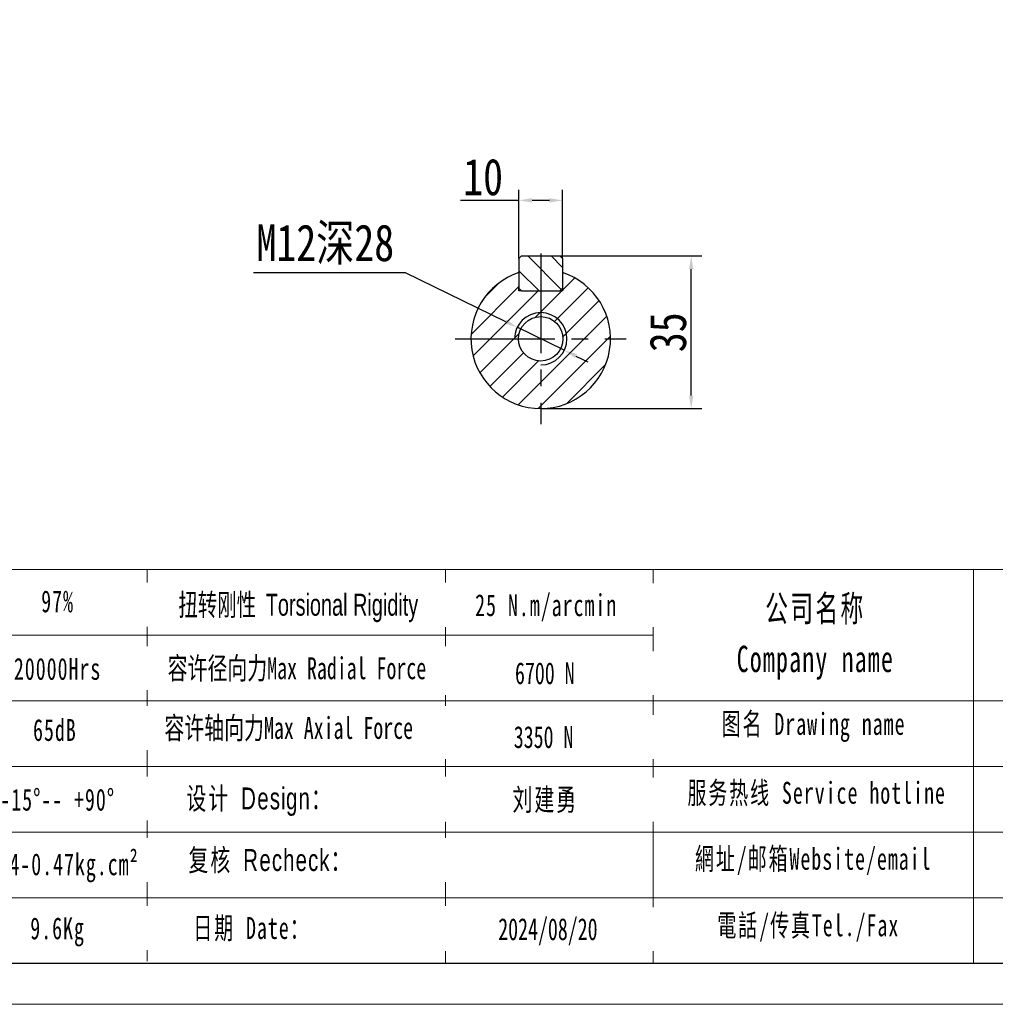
# Model space of a CAD drawing. Header units: millimetres. Extents: x -77 to 713, y -111 to 448.
# Tile 3 of 6: x 315 to 539, y -111 to 115. Entities that reach past the tile are written whole.
import ezdxf

# ---------------------------------------------------------------- set-up
doc = ezdxf.new("R2010")
doc.units = ezdxf.units.MM
doc.header["$LTSCALE"] = 1.2
doc.header["$PDSIZE"] = -5
doc.linetypes.add('CENTER2', pattern=[28.575, 19.05, -3.175, 3.175, -3.175])
doc.layers.get('Defpoints').update_dxf_attribs({"lineweight": 18})
for name, color, linetype in [('1轮廓实线层', 7, 'Continuous'), ('2细线层', 4, 'Continuous'), ('3中心线层', 1, 'CENTER2'), ('5剖面线层', 2, 'Continuous'), ('7标注层', 4, 'Continuous')]:
    doc.layers.add(name, color=color, linetype=linetype)
doc.layers.add('SLD-0', color=7, linetype='Continuous', lineweight=18)
doc.layers.add('图框_外框线', color=7, linetype='Continuous', lineweight=18)
doc.styles.add('TH_GBDIM', font='txt', dxfattribs={"width": 0.8})
doc.styles.add('标准', font='txt', dxfattribs={"width": 0.667})
doc.dimstyles.new('TH_GBDIM', dxfattribs={"dimscale": 1.2, "dimtxt": 3.5, "dimasz": 2.5, "dimexe": 2, "dimexo": 0, "dimgap": 1.5, "dimtad": 1, "dimdec": 1, "dimdsep": 46, "dimtxsty": 'TH_GBDIM', "dimcen": 2.5, "dimdle": 5, "dimclrd": 4, "dimclre": 4, "dimclrt": 3, "dimadec": 0, "dimazin": 0, "dimtfac": 0.714286, "dimtdec": 1, "dimtmove": 0, "dimatfit": 3, "dimfxl": 1, "dimtolj": 1, "dimarcsym": 0})

# ---------------------------------------------------------------- blocks, each defined once
blk = doc.blocks.new('*D65')
at = {"layer": '7标注层', "color": 4, "lineweight": -2}
for p, q in [((438.7, 60.96), (471.21, 60.96)), ((468.81, 28.96), (468.81, 57.96)), ((434.3, 25.96), (471.21, 25.96))]:
    blk.add_line(p, q, dxfattribs=at)
at = {"layer": '7标注层', "color": 4}
for points in [[(469.31, 57.96), (468.31, 57.96), (468.81, 60.96)], [(468.31, 28.96), (469.31, 28.96), (468.81, 25.96)]]:
    blk.add_solid(points, dxfattribs=at)
at = {"layer": 'Defpoints', "color": 0}
for p in [(438.7, 60.96), (468.81, 60.96), (434.3, 25.96)]:
    blk.add_point(p, dxfattribs=at)
at = {"layer": '7标注层', "color": 3, "insert": (463.51, 43.46), "char_height": 8.4, "attachment_point": 5, "rotation": 90, "style": 'TH_GBDIM'}
blk.add_mtext('\\A1;35', dxfattribs=at)
blk = doc.blocks.new('*D66')
at = {"layer": '7标注层', "color": 4, "lineweight": -2}
for p, q in [((429.3, 60.36), (429.3, 76.11)), ((439.3, 60.36), (439.3, 76.11)), ((429.3, 73.71), (415.86, 73.71)), ((436.3, 73.71), (432.3, 73.71))]:
    blk.add_line(p, q, dxfattribs=at)
at = {"layer": '7标注层', "color": 4}
for points in [[(432.3, 74.21), (432.3, 73.21), (429.3, 73.71)], [(436.3, 73.21), (436.3, 74.21), (439.3, 73.71)]]:
    blk.add_solid(points, dxfattribs=at)
at = {"layer": 'Defpoints', "color": 0}
for p in [(429.3, 73.71), (429.3, 60.36), (439.3, 60.36)]:
    blk.add_point(p, dxfattribs=at)
at = {"layer": '7标注层', "color": 3, "insert": (421.08, 79.02), "char_height": 8.4, "attachment_point": 5, "style": 'TH_GBDIM'}
blk.add_mtext('\\A1;10', dxfattribs=at)
blk = doc.blocks.new('*D67')
at = {"layer": '7标注层', "color": 4, "lineweight": -2}
for p, q in [((368.39, 57.17), (403.19, 57.17)), ((403.19, 57.17), (426.21, 45.92)), ((439.69, 39.33), (428.91, 44.6)), ((442.38, 38.01), (445.08, 36.69))]:
    blk.add_line(p, q, dxfattribs=at)
at = {"layer": '7标注层', "color": 4}
for points in [[(425.99, 45.47), (426.43, 46.37), (428.91, 44.6)], [(442.6, 38.46), (442.16, 37.56), (439.69, 39.33)]]:
    blk.add_solid(points, dxfattribs=at)
at = {"layer": 'Defpoints', "color": 0}
for p in [(428.91, 44.6), (439.69, 39.33)]:
    blk.add_point(p, dxfattribs=at)
at = {"layer": '7标注层', "color": 3, "insert": (384.89, 63.56), "char_height": 8.4, "attachment_point": 5, "style": 'TH_GBDIM'}
blk.add_mtext('\\A1;{M12深28}{}{}', dxfattribs=at)

msp = doc.modelspace()

# ---------------------------------------------------------------- hatches: boundary and pattern name
at = {"layer": '5剖面线层'}
h = msp.add_hatch(dxfattribs=at)
h.set_pattern_fill('ANSI31', color=256, scale=1.2, angle=90, style=0)
h.set_pattern_definition([(135, (2.766, -124.7596), (-2.694077, -2.694077), [])])
h.paths.add_polyline_path([(439.3, 60.36), (438.7, 60.96), (434.3, 60.96), (434.3, 52.96), (438.7, 52.96), (439.3, 53.56)])
h.paths.add_polyline_path([(429.3, 53.56), (429.9, 52.96), (434.3, 52.96), (434.3, 60.96), (429.9, 60.96), (429.3, 60.36)])
h = msp.add_hatch(dxfattribs=at)
h.set_pattern_fill('ANSI31', color=256, scale=1.2, style=0)
h.set_pattern_definition([(45, (2.766, -124.7596), (-2.694077, 2.694077), [])])
h.paths.add_polyline_path([(440.3, 41.96), (450.3, 41.96, 0.323907), (439.3, 57.16), (439.3, 53.56), (439.3, 52.96), (438.7, 52.96), (434.3, 52.96), (434.3, 47.96, -0.414214)])
h.paths.add_polyline_path([(434.3, 35.96), (434.3, 25.96, 0.414214), (450.3, 41.96), (440.3, 41.96, -0.414214)])
h.paths.add_polyline_path([(434.3, 25.96), (434.3, 35.96, -0.414214), (428.3, 41.96), (418.3, 41.96, 0.414214)])
h.paths.add_polyline_path([(434.3, 47.06), (434.3, 52.96), (429.9, 52.96), (429.3, 52.96), (429.3, 53.56), (429.3, 57.16, 0.323907), (418.3, 41.96), (429.2, 41.96, -0.414214)])
h.paths.add_polyline_path([(439.4, 41.96), (440.3, 41.96, 0.414214), (434.3, 47.96), (434.3, 47.06, -0.414214)], flags=17)
h.paths.add_polyline_path([(440.3, 41.96), (439.4, 41.96, -0.414214), (434.3, 36.86), (434.3, 35.96, 0.414214)], flags=17)
h.paths.add_polyline_path([(434.3, 35.96), (434.3, 36.86, -0.414214), (429.2, 41.96), (428.3, 41.96, 0.414214)], flags=17)

# ---------------------------------------------------------------- linework, layer by layer
at = {"layer": '1轮廓实线层'}
for p, q in [((429.9, 60.96), (429.3, 60.36)), ((429.9, 60.96), (438.7, 60.96)), ((438.7, 60.96), (439.3, 60.36)), ((429.3, 60.36), (429.3, 53.56)), ((439.3, 60.36), (439.3, 53.56)), ((429.3, 53.56), (429.9, 52.96)), ((429.3, 52.96), (429.3, 53.56)), ((429.9, 52.96), (429.3, 52.96)), ((429.9, 52.96), (438.7, 52.96)), ((438.7, 52.96), (439.3, 53.56)), ((439.3, 52.96), (438.7, 52.96)), ((439.3, 53.56), (439.3, 52.96))]:
    msp.add_line(p, q, dxfattribs=at)
msp.add_circle((434.3, 41.96), 5.1, dxfattribs=at)
msp.add_arc((434.3, 41.96), 16, 108.21, 71.79, dxfattribs=at)
at = {"layer": '2细线层', "color": 4}
msp.add_arc((434.3, 41.96), 6, 270, 180, dxfattribs=at)
at = {"layer": '3中心线层'}
for p, q in [((434.3, 61.56), (434.3, 22.36)), ((414.7, 41.96), (453.9, 41.96))]:
    msp.add_line(p, q, dxfattribs=at)
at = {"layer": '图框_外框线'}
for p, q in [((-7.6, -10.9), (703.37, -10.9)), ((412.43, -10.9), (412.43, -101.21)), ((460.11, -10.9), (460.11, -101.21)), ((533.52, -10.9), (533.52, -101.21)), ((60.54, -25.97), (460.11, -25.97)), ((-7.6, -41.04), (703.37, -41.04)), ((60.54, -56.1), (703.37, -56.1)), ((60.54, -71.17), (703.37, -71.17)), ((60.54, -86.24), (703.37, -86.24))]:
    msp.add_line(p, q, dxfattribs=at)
at = {"layer": '图框_外框线', "color": 3}
msp.add_lwpolyline([(-77.4, -110.61), (712.77, -110.61), (712.77, 448.15), (-77.4, 448.15)], close=True, dxfattribs=at)
at = {"layer": '图框_外框线', "color": 3, "lineweight": 25}
msp.add_lwpolyline([(-30.36, -101.21), (703.37, -101.21), (703.37, 438.74), (-30.36, 438.74)], close=True, dxfattribs=at)

# ---------------------------------------------------------------- texts
at = {"layer": 'SLD-0', "color": 1, "attachment_point": 2, "line_spacing_factor": 1.15057, "style": '标准'}
for s, insert, char_height, width in [('\\T1.1;97%', (323.5, -15.71), 5.022, 64.231), ('\\T1.1;公司名称\\PCompany name', (497.28, -16.85), 6.027, 78.0307), ('\\T1.1;20000Hrs', (323.5, -31.19), 5.0225, 64.231), ('\\T1.1;65dB', (322.88, -45.21), 5.022, 33.1425), ('\\T1.1;图名 Drawing name', (496.87, -43.81), 5.0225, 64.231), ('\\T1.1;服务热线 Service hotline', (497.58, -59.61), 5.0225, 71.5595), ('\\T1.1;-15%%D-- +90%%D', (323.5, -61.18), 5.0225, 43.0843), ('\\T1.1;網址/邮箱Website/email', (496.8, -74.74), 5.0225, 74.4867), ('\\T1.1;電話/传真Tel./Fax', (495.67, -89.99), 5.0225, 75.3826), ('\\T1.1;9.6Kg', (323.5, -90.68), 5.0225, 33.6047)]:
    msp.add_mtext(s, dxfattribs=dict(at, insert=insert, char_height=char_height, width=width))

# ---------------------------------------------------------------- dimensions: what is measured, and where the dimension line sits
at = {"layer": '7标注层'}
dim = msp.add_linear_dim(base=(429.3, 73.71), p1=(439.3, 60.36), p2=(429.3, 60.36), dimstyle='TH_GBDIM', override={"dimtxt": 7, "dimgap": 1}, dxfattribs=at)
dim.commit()
dim.dimension.update_dxf_attribs({"geometry": '*D66', "text_midpoint": (421.08, 79.02)})
dim = msp.add_diameter_dim_2p(p1=(439.69, 39.33), p2=(428.91, 44.6), text='{M12深28}{}{}', dimstyle='TH_GBDIM', override={"dimtxt": 7, "dimgap": 1, "dimtoh": 1}, dxfattribs=at)
dim.commit()
dim.dimension.update_dxf_attribs({"geometry": '*D67', "text_midpoint": (384.89, 57.17), "dimtype": 163})
dim = msp.add_linear_dim(base=(468.81, 60.96), p1=(434.3, 25.96), p2=(438.7, 60.96), angle=90, dimstyle='TH_GBDIM', override={"dimtxt": 7, "dimgap": 1}, dxfattribs=at)
dim.commit()
dim.dimension.update_dxf_attribs({"geometry": '*D65', "text_midpoint": (463.51, 43.46)})

# ---------------------------------------------------------------- next in the draw order: texts
at = {"layer": 'SLD-0', "color": 1, "insert": (435.55, -16.6), "char_height": 5.0225, "width": 105.6104, "attachment_point": 2, "style": '标准', "bg_fill": 2}
msp.add_mtext('{\\T1.1;25 N.m/arcmin}', dxfattribs=at)
at = {"layer": 'SLD-0', "color": 1, "insert": (323.5, -75.99), "char_height": 5.0225, "width": 105.6104, "attachment_point": 2, "line_spacing_factor": 1.15057, "style": '标准', "bg_fill": 2}
msp.add_mtext('{\\T1.1;0.44-0.47kg.cm²}', dxfattribs=at)

# ---------------------------------------------------------------- next in the draw order: linework, layer by layer
at = {"layer": '图框_外框线'}
msp.add_line((344.07, -10.9), (344.07, -100.71), dxfattribs=at)

# ---------------------------------------------------------------- next in the draw order: texts
at = {"layer": 'SLD-0', "color": 1, "char_height": 5.0225, "width": 105.6104, "attachment_point": 2, "style": '标准', "bg_fill": 2}
for s, insert in [('{\\f宋体|b0|i0|c134|p2;\\W0.65;扭转刚性 \\fArial|b0|i0|c0|p34;Torsional Rigidity}', (378.7, -16.49)), ('{\\f宋体|b0|i0|c134|p2;容许径向力Max Radial Force}', (378.38, -31.05)), ('{\\f宋体|b0|i0|c134|p2;容许轴向力Max Axial Force}', (376.5, -44.74)), ('{\\fSimSun|b0|i0|c134|p2;\\T1.1;设计 \\fArial|b0|i0|c0|p34;Design\\fSimSun|b0|i0|c134|p2;：}', (369.83, -60.9)), ('{\\fSimSun|b0|i0|c134|p2;\\T1.1;复核 \\fArial|b0|i0|c0|p34;Recheck\\fSimSun|b0|i0|c134|p2;：}', (372.31, -75.03)), ('{\\T1.1;日期 Date：}', (368.07, -90.61))]:
    msp.add_mtext(s, dxfattribs=dict(at, insert=insert))

# ---------------------------------------------------------------- next in the draw order: texts
at = {"layer": 'SLD-0', "color": 1, "width": 105.6104, "attachment_point": 2, "style": '标准', "bg_fill": 2}
for s, insert, char_height in [('{\\fSimSun|b1|i0|c134|p2;6700 N}', (435.23, -32.19), 5.0225), ('{\\fSimSun|b1|i0|c134|p2;3350 N}', (434.95, -46.83), 5.0225), ('{\\fSimSun|b0|i0|c134|p2;\\T1.1;刘建勇 }', (435.35, -61.17), 5.0225), ('2024/08/20', (435.94, -90.87), 5.022)]:
    msp.add_mtext(s, dxfattribs=dict(at, insert=insert, char_height=char_height))

doc.saveas('drawing.dxf')
